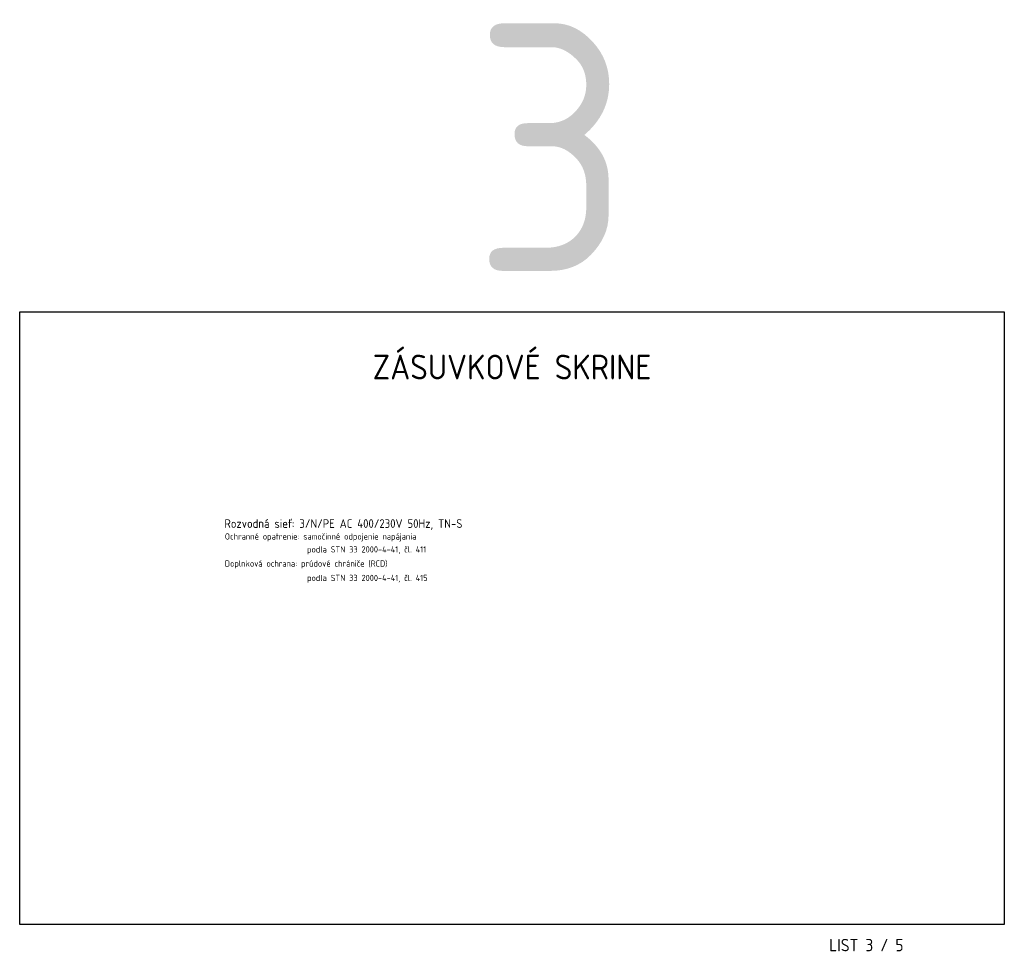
# Model space of a CAD drawing. Extents: x -1962 to 527, y -2751 to -390.
# Tile 2 of 8: x -974 to -577, y -768 to -390. Entities that reach past the tile are written whole.
import ezdxf
from ezdxf.enums import TextEntityAlignment as Align

# ---------------------------------------------------------------- set-up
doc = ezdxf.new("R2010")
doc.units = 0
doc.header["$MEASUREMENT"] = 0
doc.layers.get('0').update_dxf_attribs({"linetype": 'CONTINUOUS'})
doc.layers.get('Defpoints').update_dxf_attribs({"linetype": 'CONTINUOUS'})
doc.layers.add('_EL', color=7, linetype='CONTINUOUS')
doc.layers.add('E_popis', color=4, linetype='CONTINUOUS', lineweight=40)
doc.layers.add('view', color=1, linetype='CONTINUOUS', plot=False)
doc.styles.add('I0', font='isocp3.shx')
doc.styles.add('I085', font='isocp3.shx', dxfattribs={"width": 0.85})
doc.styles.add('ISOCP3', font='isocp3.shx')

msp = doc.modelspace()

# ---------------------------------------------------------------- linework, layer by layer
at = {"layer": 'view', "color": 2}
for p, q in [((-974.05, -508.34), (-576.55, -508.34)), ((-974.05, -755.84), (-974.05, -508.34)), ((-576.55, -508.34), (-576.55, -755.84)), ((-576.55, -508.34), (-576.55, -755.84)), ((-576.55, -755.84), (-974.05, -755.84))]:
    msp.add_line(p, q, dxfattribs=at)

# ---------------------------------------------------------------- texts
at = {"style": 'I0'}
for s, p in [('Ochranné opatrenie: samočinné odpojenie napájania', (-891.23, -600.34)), ('podla STN 33 2000-4-41, čl. 411', (-858.06, -605.56)), ('Doplnková ochrana: prúdové chrániče (RCD)', (-891.23, -611.27)), ('podla STN 33 2000-4-41, čl. 415', (-858.06, -617.07))]:
    msp.add_text(s, height=2.5, dxfattribs=at).set_placement(p)
at = {"layer": '_EL', "color": 7, "linetype": 'Continuous', "lineweight": 35, "style": 'I085'}
msp.add_text('ZÁSUVKOVÉ SKRINE', height=10, dxfattribs=at).set_placement((-775.3, -530.67), align=Align.MIDDLE_CENTER)
msp.add_text('LIST 3 / 5', height=5, dxfattribs=at).set_placement((-647.25, -766.6))
at = {"layer": 'Defpoints', "color": 1, "linetype": 'Continuous', "style": 'ISOCP3'}
msp.add_text('3', height=100, dxfattribs=at).set_placement((-759.32, -492.17), align=Align.CENTER)
at = {"layer": 'E_popis', "ltscale": 5, "style": 'I0'}
msp.add_text('Rozvodná sieť: 3/N/PE AC 400/230V 50Hz, TN-S', height=3.5, dxfattribs=at).set_placement((-891.42, -595.62))

doc.saveas('drawing.dxf')
